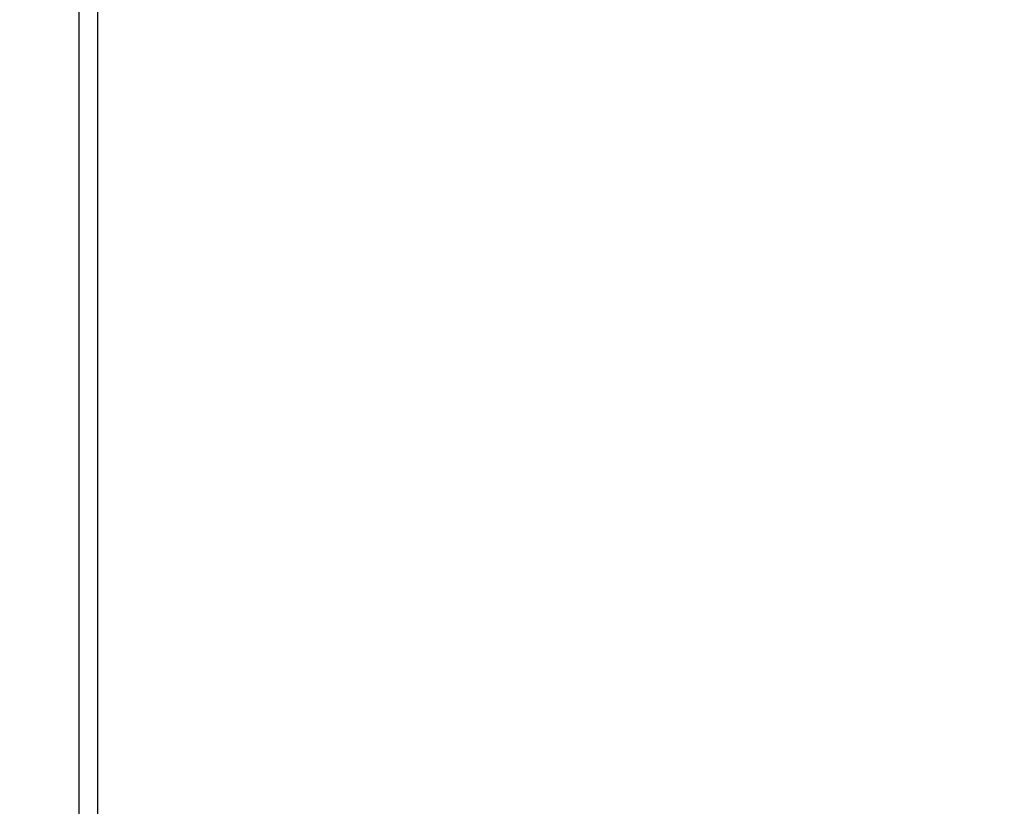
# Model space of a CAD drawing. Header units: millimetres. Extents: x 0 to 420, y 0 to 297.
# Tile 64 of 71: x 315 to 329, y 190 to 201. Entities that reach past the tile are written whole.
import ezdxf

# ---------------------------------------------------------------- set-up
doc = ezdxf.new("R2010")
doc.units = ezdxf.units.MM
doc.layers.add('QUOTE', color=174, linetype='Continuous')
doc.styles.add('SLDTEXTSTYLE3', font='TXT', dxfattribs={"width": 0.75})
doc.dimstyles.new('SLDDIMSTYLE0', dxfattribs={"dimtxt": 3, "dimasz": 3, "dimexe": 0, "dimexo": 0.0625, "dimgap": 0.75, "dimtad": 1, "dimlfac": 9.583032, "dimrnd": 1e-09, "dimzin": 12, "dimdsep": 46, "dimtxsty": 'SLDTEXTSTYLE3', "dimsah": 1, "dimcen": 0.09, "dimadec": 0, "dimazin": 3, "dimtfac": 1, "dimtdec": 3, "dimtofl": 0, "dimtmove": 0, "dimatfit": 3, "dimfxl": 0, "dimfrac": 2, "dimtolj": 1, "dimtzin": 12, "dimarcsym": 0})

# ---------------------------------------------------------------- blocks, each defined once
blk = doc.blocks.new('_D_2')
at = {"layer": 'QUOTE'}
for p, q in [((317.05, 261.146), (343.202, 261.146)), ((341.202, 166.28), (341.202, 261.146)), ((330.57, 166.28), (343.202, 166.28))]:
    blk.add_line(p, q, dxfattribs=at)
for points in [[(341.202, 261.146), (340.702, 258.146), (341.702, 258.146)], [(341.202, 166.28), (341.702, 169.28), (340.702, 169.28)]]:
    blk.add_solid(points, dxfattribs=at)
at = {"layer": 'QUOTE', "insert": (337.335, 208.725), "char_height": 3, "attachment_point": 1, "rotation": 90, "style": 'SLDTEXTSTYLE3'}
blk.add_mtext('909,1', dxfattribs=at)

msp = doc.modelspace()

# ---------------------------------------------------------------- linework, layer by layer
at = {"color": 7, "linetype": 'Continuous', "lineweight": 25}
for p, q in [((315.8852, 250.0741), (315.8852, 183.2894)), ((316.1461, 250.0741), (316.1461, 183.2894))]:
    msp.add_line(p, q, dxfattribs=at)

# ---------------------------------------------------------------- dimensions: what is measured, and where the dimension line sits
at = {"layer": 'QUOTE'}
dim = msp.add_linear_dim(base=(341.202, 261.1457), p1=(328.5704, 166.2801), p2=(315.0504, 261.1457), angle=90, dimstyle='SLDDIMSTYLE0', dxfattribs=at)
dim.commit()
dim.dimension.update_dxf_attribs({"geometry": '_D_2', "text_midpoint": (341.202, 213.7129), "dimtype": 160})

doc.saveas('drawing.dxf')
